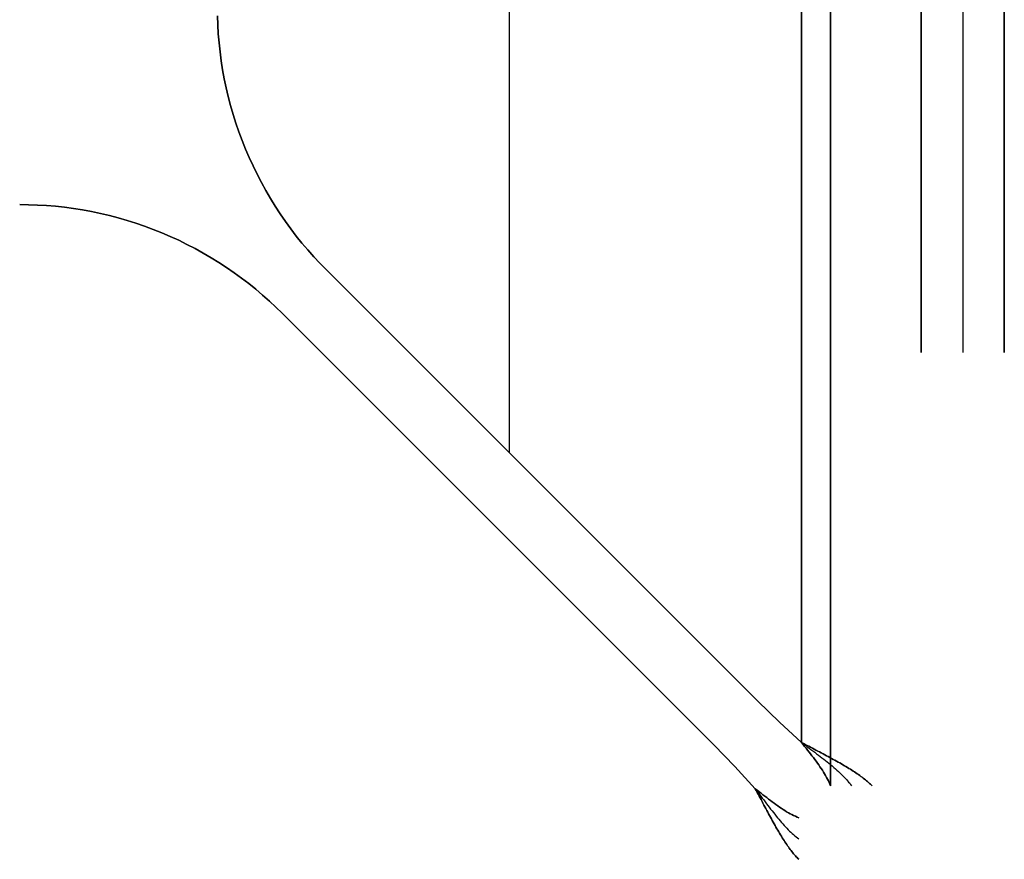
# Model space of a CAD drawing. Header units: millimetres. Extents: x -1030 to 192, y -442 to 180.
# Tile 159 of 256: x 54 to 86, y -332 to -305. Entities that reach past the tile are written whole.
import ezdxf

# ---------------------------------------------------------------- set-up
doc = ezdxf.new("R2010")
doc.units = ezdxf.units.MM
doc.header["$MEASUREMENT"] = 0
doc.layers.add('OVIDIO 120x60x72h', color=7, linetype='Continuous')

msp = doc.modelspace()

# ---------------------------------------------------------------- linework, layer by layer
at = {"layer": 'OVIDIO 120x60x72h'}
for points in [[(69.873, -318.574), (69.873, -131.005)], [(69.873, -318.574), (69.873, -131.005)], [(79.313, -327.933), (79.313, -131.005)], [(79.313, -327.933), (79.313, -131.005)], [(79.313, -131.005), (79.313, -327.933)], [(79.313, -131.005), (79.313, -327.933)], [(80.252, -329.338), (80.252, -131.005)], [(80.252, -131.005), (80.252, -329.338)], [(83.179, -302.332), (83.179, -315.332)], [(83.179, -315.332), (83.179, -302.332)], [(84.521, -302.332), (84.521, -315.332)], [(85.863, -302.332), (85.863, -315.332)], [(85.863, -315.332), (85.863, -302.332)], [(60.436, -304.452), (60.447, -304.74), (60.464, -305.03), (60.489, -305.32), (60.521, -305.611), (60.56, -305.902), (60.606, -306.192), (60.659, -306.482), (60.72, -306.772), (60.788, -307.06), (60.863, -307.348), (60.946, -307.634), (61.035, -307.918), (61.132, -308.199), (61.236, -308.479), (61.346, -308.756), (61.464, -309.03), (61.588, -309.301), (61.719, -309.569), (61.857, -309.833), (62.001, -310.094), (62.15, -310.35), (62.306, -310.602), (62.468, -310.85), (62.636, -311.093), (62.808, -311.331), (62.986, -311.564), (63.17, -311.792), (63.357, -312.015), (63.55, -312.232), (63.747, -312.443), (63.948, -312.649)], [(63.948, -312.649), (63.747, -312.443), (63.55, -312.232), (63.357, -312.015), (63.17, -311.792), (62.986, -311.564), (62.808, -311.331), (62.636, -311.093), (62.468, -310.85), (62.306, -310.602), (62.15, -310.35), (62.001, -310.094), (61.857, -309.833), (61.719, -309.569), (61.588, -309.301), (61.464, -309.03), (61.346, -308.756), (61.236, -308.479), (61.132, -308.199), (61.035, -307.918), (60.946, -307.634), (60.863, -307.348), (60.788, -307.06), (60.72, -306.772), (60.659, -306.482), (60.606, -306.192), (60.56, -305.902), (60.521, -305.611), (60.489, -305.32), (60.464, -305.03), (60.447, -304.74), (60.436, -304.452)], [(60.436, -304.452), (60.447, -304.74), (60.464, -305.03), (60.489, -305.32), (60.521, -305.611), (60.56, -305.902), (60.606, -306.192), (60.659, -306.482), (60.72, -306.772), (60.788, -307.06), (60.863, -307.348), (60.946, -307.634), (61.035, -307.918), (61.132, -308.199), (61.236, -308.479), (61.346, -308.756), (61.464, -309.03), (61.588, -309.301), (61.719, -309.569), (61.857, -309.833), (62.001, -310.094), (62.15, -310.35), (62.306, -310.602), (62.468, -310.85), (62.636, -311.093), (62.808, -311.331), (62.986, -311.564), (63.17, -311.792), (63.357, -312.015), (63.55, -312.232), (63.747, -312.443), (63.948, -312.649)], [(63.948, -312.649), (63.747, -312.443), (63.55, -312.232), (63.357, -312.015), (63.17, -311.792), (62.986, -311.564), (62.808, -311.331), (62.636, -311.093), (62.468, -310.85), (62.306, -310.602), (62.15, -310.35), (62.001, -310.094), (61.857, -309.833), (61.719, -309.569), (61.588, -309.301), (61.464, -309.03), (61.346, -308.756), (61.236, -308.479), (61.132, -308.199), (61.035, -307.918), (60.946, -307.634), (60.863, -307.348), (60.788, -307.06), (60.72, -306.772), (60.659, -306.482), (60.606, -306.192), (60.56, -305.902), (60.521, -305.611), (60.489, -305.32), (60.464, -305.03), (60.447, -304.74), (60.436, -304.452)], [(60.436, -304.452), (60.447, -304.74), (60.464, -305.03), (60.489, -305.32), (60.521, -305.611), (60.56, -305.902), (60.606, -306.192), (60.659, -306.482), (60.72, -306.772), (60.788, -307.06), (60.863, -307.348), (60.946, -307.634), (61.035, -307.918), (61.132, -308.199), (61.236, -308.479), (61.346, -308.756), (61.464, -309.03), (61.588, -309.301), (61.719, -309.569), (61.857, -309.833), (62.001, -310.094), (62.15, -310.35), (62.306, -310.602), (62.468, -310.85), (62.636, -311.093), (62.808, -311.331), (62.986, -311.564), (63.17, -311.792), (63.357, -312.015), (63.55, -312.232), (63.747, -312.443), (63.948, -312.649)], [(54.048, -310.549), (54.336, -310.552), (54.625, -310.563), (54.914, -310.58), (55.205, -310.605), (55.495, -310.636), (55.786, -310.675), (56.077, -310.721), (56.367, -310.775), (56.656, -310.836), (56.945, -310.903), (57.232, -310.979), (57.518, -311.061), (57.802, -311.151), (58.084, -311.248), (58.363, -311.351), (58.64, -311.462), (58.915, -311.58), (59.186, -311.704), (59.453, -311.835), (59.718, -311.972), (59.978, -312.116), (60.234, -312.266), (60.486, -312.422), (60.734, -312.584), (60.977, -312.751), (61.215, -312.924), (61.448, -313.102), (61.676, -313.285), (61.899, -313.473), (62.116, -313.666), (62.328, -313.862), (62.534, -314.063)], [(62.534, -314.063), (62.328, -313.862), (62.116, -313.666), (61.899, -313.473), (61.676, -313.285), (61.448, -313.102), (61.215, -312.924), (60.977, -312.751), (60.734, -312.584), (60.486, -312.422), (60.234, -312.266), (59.978, -312.116), (59.718, -311.972), (59.453, -311.835), (59.186, -311.704), (58.915, -311.58), (58.64, -311.462), (58.363, -311.351), (58.084, -311.248), (57.802, -311.151), (57.518, -311.061), (57.232, -310.979), (56.945, -310.903), (56.656, -310.836), (56.367, -310.775), (56.077, -310.721), (55.786, -310.675), (55.495, -310.636), (55.205, -310.605), (54.914, -310.58), (54.625, -310.563), (54.336, -310.552), (54.048, -310.549)], [(54.048, -310.549), (54.336, -310.552), (54.625, -310.563), (54.914, -310.58), (55.205, -310.605), (55.495, -310.636), (55.786, -310.675), (56.077, -310.721), (56.367, -310.775), (56.656, -310.836), (56.945, -310.903), (57.232, -310.979), (57.518, -311.061), (57.802, -311.151), (58.084, -311.248), (58.363, -311.351), (58.64, -311.462), (58.915, -311.58), (59.186, -311.704), (59.453, -311.835), (59.718, -311.972), (59.978, -312.116), (60.234, -312.266), (60.486, -312.422), (60.734, -312.584), (60.977, -312.751), (61.215, -312.924), (61.448, -313.102), (61.676, -313.285), (61.899, -313.473), (62.116, -313.666), (62.328, -313.862), (62.534, -314.063)], [(54.048, -310.549), (54.336, -310.552), (54.625, -310.563), (54.914, -310.58), (55.205, -310.605), (55.495, -310.636), (55.786, -310.675), (56.077, -310.721), (56.367, -310.775), (56.656, -310.836), (56.945, -310.903), (57.232, -310.979), (57.518, -311.061), (57.802, -311.151), (58.084, -311.248), (58.363, -311.351), (58.64, -311.462), (58.915, -311.58), (59.186, -311.704), (59.453, -311.835), (59.718, -311.972), (59.978, -312.116), (60.234, -312.266), (60.486, -312.422), (60.734, -312.584), (60.977, -312.751), (61.215, -312.924), (61.448, -313.102), (61.676, -313.285), (61.899, -313.473), (62.116, -313.666), (62.328, -313.862), (62.534, -314.063)], [(62.534, -314.063), (62.328, -313.862), (62.116, -313.666), (61.899, -313.473), (61.676, -313.285), (61.448, -313.102), (61.215, -312.924), (60.977, -312.751), (60.734, -312.584), (60.486, -312.422), (60.234, -312.266), (59.978, -312.116), (59.718, -311.972), (59.453, -311.835), (59.186, -311.704), (58.915, -311.58), (58.64, -311.462), (58.363, -311.351), (58.084, -311.248), (57.802, -311.151), (57.518, -311.061), (57.232, -310.979), (56.945, -310.903), (56.656, -310.836), (56.367, -310.775), (56.077, -310.721), (55.786, -310.675), (55.495, -310.636), (55.205, -310.605), (54.914, -310.58), (54.625, -310.563), (54.336, -310.552), (54.048, -310.549)], [(63.948, -312.649), (77.895, -326.596)], [(77.895, -326.596), (63.948, -312.649)], [(63.948, -312.649), (77.895, -326.596)], [(77.895, -326.596), (63.948, -312.649)], [(77.895, -326.596), (63.948, -312.649)], [(62.534, -314.063), (76.48, -328.01)], [(76.48, -328.01), (62.534, -314.063)], [(62.534, -314.063), (76.48, -328.01)], [(76.48, -328.01), (62.534, -314.063)], [(76.48, -328.01), (62.534, -314.063)], [(77.895, -326.596), (78.594, -327.275), (79.313, -327.933)], [(79.313, -327.933), (78.594, -327.275), (77.895, -326.596)], [(77.895, -326.596), (78.594, -327.275), (79.313, -327.933)], [(79.313, -327.933), (78.594, -327.275), (77.895, -326.596)], [(77.895, -326.596), (78.594, -327.275), (79.313, -327.933)], [(76.48, -328.01), (77.159, -328.71), (77.817, -329.429)], [(77.817, -329.429), (77.159, -328.71), (76.48, -328.01)], [(77.817, -329.429), (77.159, -328.71), (76.48, -328.01)], [(76.48, -328.01), (77.159, -328.71), (77.817, -329.429)], [(76.48, -328.01), (77.159, -328.71), (77.817, -329.429)]]:
    msp.add_lwpolyline(points, dxfattribs=at)
at = {"layer": 'OVIDIO 120x60x72h', "extrusion": (1, 0, 0)}
for points in [[(-131.005, 754.169), (-329.338, 754.169)], [(-329.338, 754.169), (-131.005, 754.169)], [(-319.623, 755.578), (-319.623, 754.078)], [(-321.037, 755.578), (-321.037, 754.078)], [(-326.596, 754.078), (-326.596, 755.578)], [(-326.596, 755.578), (-326.596, 754.078)], [(-327.198, 755.4), (-327.198, 753.901)], [(-327.933, 755.578), (-327.933, 754.078)], [(-327.933, 754.078), (-327.933, 755.578)], [(-328.01, 754.078), (-328.01, 755.578)], [(-328.01, 755.578), (-328.01, 754.078)], [(-328.632, 753.901), (-328.632, 755.4)], [(-329.429, 754.078), (-329.429, 755.578)], [(-329.429, 755.578), (-329.429, 754.078)], [(-329.401, 745.102), (-330.733, 745.768)], [(-330.368, 753.498), (-331.709, 754.169)], [(-331.709, 754.169), (-330.368, 753.498)]]:
    msp.add_lwpolyline(points, dxfattribs=at)
at = {"layer": 'OVIDIO 120x60x72h', "extrusion": (0, 1, 0)}
for points in [[(-83.179, 738.028), (-85.863, 739.37)], [(-87.719, 728.95), (-83.179, 738.028)], [(-90.402, 730.292), (-85.863, 739.37)], [(-63.948, 754.078), (-63.948, 755.578)], [(-63.948, 755.578), (-63.948, 754.078)], [(-62.534, 755.578), (-62.534, 754.078)], [(-62.534, 754.078), (-62.534, 755.578)], [(-83.179, 738.028), (-85.863, 739.37)], [(-85.863, 739.37), (-83.179, 738.028)], [(-68.459, 754.078), (419.111, 754.078)], [(-68.459, 755.578), (419.111, 755.578)], [(-84.62, 735.147), (-87.303, 736.488)], [(-79.313, 755.578), (-79.313, 754.078)], [(-82.444, 745.768), (-81.112, 745.102)], [(419.111, 754.078), (-77.817, 754.078)], [(-77.817, 754.078), (419.111, 754.078)], [(419.111, 755.578), (-77.817, 755.578)], [(-77.817, 755.578), (419.111, 755.578)], [(-80.252, 753.498), (-81.594, 754.169)], [(-81.594, 754.169), (-80.252, 753.498)], [(419.111, 753.498), (-79.222, 753.498)], [(-79.222, 753.498), (419.111, 753.498)], [(-79.222, 754.169), (419.111, 754.169)], [(419.111, 754.169), (-79.222, 754.169)]]:
    msp.add_lwpolyline(points, dxfattribs=at)
at = {"layer": 'OVIDIO 120x60x72h', "extrusion": (0.894427, 0, 0.447214)}
for points in [[(-315.332, 622.914), (-315.576, 622.911), (-315.822, 622.903), (-316.07, 622.889), (-316.32, 622.869), (-316.572, 622.844), (-316.824, 622.812), (-317.078, 622.774), (-317.333, 622.73), (-317.589, 622.68), (-317.845, 622.623), (-318.102, 622.559), (-318.358, 622.489), (-318.615, 622.412), (-318.871, 622.329), (-319.126, 622.239), (-319.381, 622.141), (-319.634, 622.038), (-319.886, 621.927), (-320.136, 621.809), (-320.384, 621.685), (-320.63, 621.554), (-320.873, 621.416), (-321.114, 621.272), (-321.351, 621.121), (-321.585, 620.963), (-321.816, 620.8), (-322.042, 620.63), (-322.265, 620.454), (-322.483, 620.272), (-322.697, 620.084), (-322.906, 619.891), (-323.11, 619.692), (-323.309, 619.488), (-323.502, 619.279), (-323.69, 619.065), (-323.872, 618.847), (-324.048, 618.624), (-324.218, 618.398), (-324.381, 618.167), (-324.539, 617.933), (-324.69, 617.696), (-324.834, 617.455), (-324.972, 617.212), (-325.103, 616.966), (-325.227, 616.718), (-325.345, 616.468), (-325.455, 616.216), (-325.559, 615.963), (-325.656, 615.708), (-325.747, 615.453), (-325.83, 615.197), (-325.907, 614.941), (-325.977, 614.684), (-326.041, 614.427), (-326.098, 614.171), (-326.148, 613.915), (-326.192, 613.66), (-326.23, 613.406), (-326.262, 613.154), (-326.287, 612.902), (-326.307, 612.652), (-326.321, 612.404), (-326.329, 612.158), (-326.332, 611.914)], [(-326.332, 611.914), (-326.329, 612.158), (-326.321, 612.404), (-326.307, 612.652), (-326.287, 612.902), (-326.262, 613.154), (-326.23, 613.406), (-326.192, 613.66), (-326.148, 613.915), (-326.098, 614.171), (-326.041, 614.427), (-325.977, 614.684), (-325.907, 614.941), (-325.83, 615.197), (-325.747, 615.453), (-325.656, 615.708), (-325.559, 615.963), (-325.455, 616.216), (-325.345, 616.468), (-325.227, 616.718), (-325.103, 616.966), (-324.972, 617.212), (-324.834, 617.455), (-324.69, 617.696), (-324.539, 617.933), (-324.381, 618.167), (-324.218, 618.398), (-324.048, 618.624), (-323.872, 618.847), (-323.69, 619.065), (-323.502, 619.279), (-323.309, 619.488), (-323.11, 619.692), (-322.906, 619.891), (-322.697, 620.084), (-322.483, 620.272), (-322.265, 620.454), (-322.042, 620.63), (-321.816, 620.8), (-321.585, 620.963), (-321.351, 621.121), (-321.114, 621.272), (-320.873, 621.416), (-320.63, 621.554), (-320.384, 621.685), (-320.136, 621.809), (-319.886, 621.927), (-319.634, 622.038), (-319.381, 622.141), (-319.126, 622.239), (-318.871, 622.329), (-318.615, 622.412), (-318.358, 622.489), (-318.102, 622.559), (-317.845, 622.623), (-317.589, 622.68), (-317.333, 622.73), (-317.078, 622.774), (-316.824, 622.812), (-316.572, 622.844), (-316.32, 622.869), (-316.07, 622.889), (-315.822, 622.903), (-315.576, 622.911), (-315.332, 622.914)], [(-326.332, 611.914), (-326.329, 612.178), (-326.319, 612.444), (-326.303, 612.71), (-326.28, 612.977), (-326.251, 613.244), (-326.215, 613.511), (-326.173, 613.778), (-326.123, 614.044), (-326.068, 614.31), (-326.005, 614.575), (-325.936, 614.838), (-325.86, 615.1), (-325.778, 615.361), (-325.689, 615.619), (-325.593, 615.876), (-325.492, 616.13), (-325.384, 616.381), (-325.27, 616.629), (-325.15, 616.874), (-325.024, 617.116), (-324.892, 617.355), (-324.754, 617.589), (-324.612, 617.82), (-324.463, 618.047), (-324.31, 618.269), (-324.152, 618.487), (-323.989, 618.7), (-323.821, 618.908), (-323.65, 619.112), (-323.474, 619.31), (-323.294, 619.504), (-323.11, 619.692), (-322.922, 619.876), (-322.728, 620.056), (-322.53, 620.232), (-322.326, 620.403), (-322.118, 620.571), (-321.905, 620.734), (-321.687, 620.892), (-321.465, 621.045), (-321.238, 621.194), (-321.007, 621.336), (-320.773, 621.474), (-320.534, 621.606), (-320.292, 621.732), (-320.047, 621.852), (-319.799, 621.966), (-319.548, 622.074), (-319.294, 622.175), (-319.037, 622.271), (-318.779, 622.36), (-318.518, 622.442), (-318.256, 622.518), (-317.993, 622.587), (-317.728, 622.65), (-317.462, 622.705), (-317.196, 622.755), (-316.929, 622.797), (-316.662, 622.833), (-316.395, 622.862), (-316.128, 622.885), (-315.862, 622.901), (-315.596, 622.911), (-315.332, 622.914)], [(-333.39, 631.3), (-332.975, 632.194), (-332.532, 633.076), (-332.062, 633.946), (-331.566, 634.801), (-331.045, 635.641), (-330.5, 636.465), (-329.93, 637.271), (-329.338, 638.059)], [(-329.338, 638.059), (-329.93, 637.271), (-330.5, 636.465), (-331.045, 635.641), (-331.566, 634.801), (-332.062, 633.946), (-332.532, 633.076), (-332.975, 632.194), (-333.39, 631.3)], [(-329.338, 638.059), (-329.93, 637.271), (-330.5, 636.465), (-331.045, 635.641), (-331.566, 634.801), (-332.062, 633.946), (-332.532, 633.076), (-332.975, 632.194), (-333.39, 631.3)], [(-329.338, 638.059), (-329.93, 637.271), (-330.5, 636.465), (-331.045, 635.641), (-331.566, 634.801), (-332.062, 633.946), (-332.532, 633.076), (-332.975, 632.194), (-333.39, 631.3)], [(-333.39, 631.3), (-332.975, 632.194), (-332.532, 633.076), (-332.062, 633.946), (-331.566, 634.801), (-331.045, 635.641), (-330.5, 636.465), (-329.93, 637.271), (-329.338, 638.059)]]:
    msp.add_lwpolyline(points, dxfattribs=at)
at = {"layer": 'OVIDIO 120x60x72h', "extrusion": (0, 0.894427, -0.447214)}
for points in [[(-79.222, 526.204), (-79.815, 525.416), (-80.384, 524.61), (-80.93, 523.786), (-81.451, 522.946), (-81.946, 522.091), (-82.416, 521.221), (-82.859, 520.339), (-83.275, 519.445)], [(-83.275, 519.445), (-82.859, 520.339), (-82.416, 521.221), (-81.946, 522.091), (-81.451, 522.946), (-80.93, 523.786), (-80.384, 524.61), (-79.815, 525.416), (-79.222, 526.204)], [(-79.222, 526.204), (-79.815, 525.416), (-80.384, 524.61), (-80.93, 523.786), (-81.451, 522.946), (-81.946, 522.091), (-82.416, 521.221), (-82.859, 520.339), (-83.275, 519.445)], [(-79.222, 526.204), (-79.815, 525.416), (-80.384, 524.61), (-80.93, 523.786), (-81.451, 522.946), (-81.946, 522.091), (-82.416, 521.221), (-82.859, 520.339), (-83.275, 519.445)]]:
    msp.add_lwpolyline(points, dxfattribs=at)
at = {"layer": 'OVIDIO 120x60x72h'}
for points in [[(80.252, -329.338, 753.498), (80.23, -329.283, 753.541), (80.205, -329.228, 753.582), (80.179, -329.173, 753.622), (80.151, -329.117, 753.662), (80.121, -329.061, 753.699), (80.089, -329.004, 753.736), (80.056, -328.948, 753.771), (80.021, -328.891, 753.804), (79.984, -328.833, 753.836), (79.946, -328.776, 753.866), (79.907, -328.718, 753.894), (79.866, -328.66, 753.921), (79.825, -328.601, 753.945), (79.782, -328.542, 753.968), (79.738, -328.483, 753.989), (79.693, -328.423, 754.007), (79.647, -328.363, 754.024), (79.601, -328.303, 754.038), (79.554, -328.242, 754.05), (79.506, -328.181, 754.06), (79.458, -328.12, 754.068), (79.41, -328.058, 754.074), (79.362, -327.996, 754.077), (79.313, -327.933, 754.078)], [(79.313, -327.933, 755.578), (79.371, -327.964, 755.578), (79.43, -327.995, 755.576), (79.488, -328.026, 755.572), (79.546, -328.057, 755.568), (79.604, -328.087, 755.562), (79.662, -328.118, 755.554), (79.72, -328.148, 755.545), (79.778, -328.179, 755.535), (79.835, -328.209, 755.524), (79.892, -328.239, 755.512), (79.949, -328.27, 755.498), (80.006, -328.3, 755.482), (80.062, -328.33, 755.466), (80.118, -328.36, 755.448), (80.173, -328.39, 755.429), (80.228, -328.419, 755.408), (80.282, -328.449, 755.387), (80.336, -328.479, 755.364), (80.39, -328.508, 755.34), (80.443, -328.538, 755.314), (80.495, -328.567, 755.288), (80.547, -328.596, 755.26), (80.598, -328.626, 755.231), (80.648, -328.655, 755.201), (80.698, -328.684, 755.169), (80.747, -328.713, 755.137), (80.795, -328.742, 755.103), (80.843, -328.771, 755.068), (80.89, -328.8, 755.033), (80.935, -328.828, 754.996), (80.98, -328.857, 754.958), (81.025, -328.886, 754.919), (81.068, -328.915, 754.878), (81.11, -328.943, 754.837), (81.151, -328.972, 754.795), (81.192, -329, 754.752), (81.231, -329.029, 754.708), (81.27, -329.057, 754.663), (81.307, -329.086, 754.618), (81.343, -329.114, 754.571), (81.379, -329.142, 754.523), (81.413, -329.17, 754.475), (81.446, -329.198, 754.426), (81.478, -329.226, 754.376), (81.509, -329.254, 754.325), (81.538, -329.282, 754.274), (81.567, -329.31, 754.222), (81.594, -329.338, 754.169)], [(79.313, -327.933, 754.078), (79.362, -327.996, 754.077), (79.41, -328.058, 754.074), (79.458, -328.12, 754.068), (79.506, -328.181, 754.06), (79.554, -328.242, 754.05), (79.601, -328.303, 754.038), (79.647, -328.363, 754.024), (79.693, -328.423, 754.007), (79.738, -328.483, 753.989), (79.782, -328.542, 753.968), (79.825, -328.601, 753.945), (79.866, -328.66, 753.921), (79.907, -328.718, 753.894), (79.946, -328.776, 753.866), (79.984, -328.833, 753.836), (80.021, -328.891, 753.804), (80.056, -328.948, 753.771), (80.089, -329.004, 753.736), (80.121, -329.061, 753.699), (80.151, -329.117, 753.662), (80.179, -329.173, 753.622), (80.205, -329.228, 753.582), (80.23, -329.283, 753.541), (80.252, -329.338, 753.498)], [(81.594, -329.338, 754.169), (81.567, -329.31, 754.222), (81.538, -329.282, 754.274), (81.509, -329.254, 754.325), (81.478, -329.226, 754.376), (81.446, -329.198, 754.426), (81.413, -329.17, 754.475), (81.379, -329.142, 754.523), (81.343, -329.114, 754.571), (81.307, -329.086, 754.618), (81.27, -329.057, 754.663), (81.231, -329.029, 754.708), (81.192, -329, 754.752), (81.151, -328.972, 754.795), (81.11, -328.943, 754.837), (81.068, -328.915, 754.878), (81.025, -328.886, 754.919), (80.98, -328.857, 754.958), (80.935, -328.828, 754.996), (80.89, -328.8, 755.033), (80.843, -328.771, 755.068), (80.795, -328.742, 755.103), (80.747, -328.713, 755.137), (80.698, -328.684, 755.169), (80.648, -328.655, 755.201), (80.598, -328.626, 755.231), (80.547, -328.596, 755.26), (80.495, -328.567, 755.288), (80.443, -328.538, 755.314), (80.39, -328.508, 755.34), (80.336, -328.479, 755.364), (80.282, -328.449, 755.387), (80.228, -328.419, 755.408), (80.173, -328.39, 755.429), (80.118, -328.36, 755.448), (80.062, -328.33, 755.466), (80.006, -328.3, 755.482), (79.949, -328.27, 755.498), (79.892, -328.239, 755.512), (79.835, -328.209, 755.524), (79.778, -328.179, 755.535), (79.72, -328.148, 755.545), (79.662, -328.118, 755.554), (79.604, -328.087, 755.562), (79.546, -328.057, 755.568), (79.488, -328.026, 755.572), (79.43, -327.995, 755.576), (79.371, -327.964, 755.578), (79.313, -327.933, 755.578)], [(79.313, -327.933, 754.833), (79.374, -327.979, 754.832), (79.434, -328.024, 754.828), (79.495, -328.07, 754.823), (79.556, -328.115, 754.815), (79.616, -328.16, 754.805), (79.676, -328.205, 754.793), (79.736, -328.25, 754.779), (79.795, -328.295, 754.763), (79.854, -328.339, 754.745), (79.913, -328.384, 754.725), (79.97, -328.429, 754.703), (80.027, -328.473, 754.678), (80.084, -328.517, 754.652), (80.139, -328.561, 754.625), (80.194, -328.605, 754.595), (80.248, -328.649, 754.563), (80.301, -328.693, 754.53), (80.353, -328.737, 754.495), (80.403, -328.781, 754.458), (80.452, -328.824, 754.42), (80.501, -328.868, 754.38), (80.547, -328.911, 754.338), (80.593, -328.954, 754.294), (80.637, -328.997, 754.249), (80.679, -329.04, 754.203), (80.72, -329.083, 754.155), (80.759, -329.126, 754.105), (80.796, -329.168, 754.054), (80.832, -329.211, 754.001), (80.866, -329.253, 753.947), (80.897, -329.295, 753.892), (80.927, -329.338, 753.835)], [(77.817, -329.429, 754.078), (77.88, -329.477, 754.077), (77.941, -329.525, 754.074), (78.003, -329.573, 754.068), (78.064, -329.621, 754.061), (78.125, -329.668, 754.051), (78.185, -329.715, 754.039), (78.245, -329.761, 754.024), (78.305, -329.806, 754.008), (78.365, -329.851, 753.989), (78.424, -329.895, 753.969), (78.482, -329.938, 753.946), (78.541, -329.98, 753.922), (78.599, -330.021, 753.895), (78.657, -330.06, 753.867), (78.715, -330.098, 753.837), (78.772, -330.135, 753.805), (78.829, -330.17, 753.772), (78.886, -330.203, 753.737), (78.943, -330.235, 753.701), (78.999, -330.265, 753.663), (79.056, -330.294, 753.623), (79.111, -330.32, 753.583), (79.167, -330.345, 753.541), (79.222, -330.368, 753.498)], [(79.222, -330.368, 753.498), (79.167, -330.345, 753.541), (79.111, -330.32, 753.583), (79.056, -330.294, 753.623), (78.999, -330.265, 753.663), (78.943, -330.235, 753.701), (78.886, -330.203, 753.737), (78.829, -330.17, 753.772), (78.772, -330.135, 753.805), (78.715, -330.098, 753.837), (78.657, -330.06, 753.867), (78.599, -330.021, 753.895), (78.541, -329.98, 753.922), (78.482, -329.938, 753.946), (78.424, -329.895, 753.969), (78.365, -329.851, 753.989), (78.305, -329.806, 754.008), (78.245, -329.761, 754.024), (78.185, -329.715, 754.039), (78.125, -329.668, 754.051), (78.064, -329.621, 754.061), (78.003, -329.573, 754.068), (77.941, -329.525, 754.074), (77.88, -329.477, 754.077), (77.817, -329.429, 754.078)], [(77.817, -329.429, 755.578), (77.849, -329.488, 755.578), (77.88, -329.546, 755.576), (77.911, -329.605, 755.572), (77.942, -329.664, 755.567), (77.973, -329.723, 755.561), (78.004, -329.781, 755.554), (78.035, -329.839, 755.545), (78.065, -329.897, 755.535), (78.096, -329.955, 755.523), (78.126, -330.013, 755.51), (78.157, -330.07, 755.496), (78.187, -330.127, 755.481), (78.217, -330.183, 755.464), (78.247, -330.239, 755.446), (78.277, -330.295, 755.427), (78.307, -330.35, 755.406), (78.337, -330.404, 755.384), (78.366, -330.458, 755.361), (78.396, -330.512, 755.337), (78.426, -330.565, 755.311), (78.455, -330.617, 755.284), (78.484, -330.669, 755.256), (78.514, -330.72, 755.227), (78.543, -330.77, 755.197), (78.572, -330.82, 755.165), (78.601, -330.869, 755.133), (78.63, -330.917, 755.099), (78.659, -330.964, 755.064), (78.687, -331.011, 755.028), (78.716, -331.056, 754.991), (78.745, -331.101, 754.953), (78.774, -331.145, 754.914), (78.802, -331.188, 754.874), (78.831, -331.23, 754.833), (78.859, -331.271, 754.791), (78.887, -331.311, 754.748), (78.916, -331.35, 754.704), (78.944, -331.388, 754.66), (78.972, -331.426, 754.614), (79, -331.462, 754.568), (79.028, -331.496, 754.52), (79.056, -331.53, 754.472), (79.084, -331.563, 754.423), (79.112, -331.595, 754.374), (79.139, -331.625, 754.324), (79.167, -331.654, 754.273), (79.195, -331.683, 754.221), (79.222, -331.709, 754.169)], [(77.817, -329.429, 754.833), (77.863, -329.489, 754.832), (77.908, -329.55, 754.828), (77.954, -329.611, 754.823), (77.999, -329.671, 754.815), (78.044, -329.732, 754.805), (78.089, -329.792, 754.793), (78.134, -329.852, 754.779), (78.179, -329.911, 754.763), (78.224, -329.97, 754.745), (78.268, -330.028, 754.725), (78.313, -330.086, 754.703), (78.357, -330.143, 754.679), (78.402, -330.2, 754.653), (78.446, -330.255, 754.625), (78.49, -330.31, 754.595), (78.534, -330.364, 754.563), (78.578, -330.416, 754.53), (78.621, -330.468, 754.495), (78.665, -330.519, 754.458), (78.708, -330.568, 754.42), (78.752, -330.616, 754.38), (78.795, -330.663, 754.338), (78.838, -330.708, 754.294), (78.881, -330.752, 754.249), (78.924, -330.795, 754.203), (78.967, -330.836, 754.155), (79.01, -330.875, 754.105), (79.053, -330.912, 754.054), (79.095, -330.948, 754.001), (79.137, -330.981, 753.947), (79.18, -331.013, 753.892), (79.222, -331.043, 753.835)], [(79.222, -331.709, 754.169), (79.195, -331.683, 754.221), (79.167, -331.654, 754.273), (79.139, -331.625, 754.324), (79.112, -331.595, 754.374), (79.084, -331.563, 754.423), (79.056, -331.53, 754.472), (79.028, -331.496, 754.52), (79, -331.462, 754.568), (78.972, -331.426, 754.614), (78.944, -331.388, 754.66), (78.916, -331.35, 754.704), (78.887, -331.311, 754.748), (78.859, -331.271, 754.791), (78.831, -331.23, 754.833), (78.802, -331.188, 754.874), (78.774, -331.145, 754.914), (78.745, -331.101, 754.953), (78.716, -331.056, 754.991), (78.687, -331.011, 755.028), (78.659, -330.964, 755.064), (78.63, -330.917, 755.099), (78.601, -330.869, 755.133), (78.572, -330.82, 755.165), (78.543, -330.77, 755.197), (78.514, -330.72, 755.227), (78.484, -330.669, 755.256), (78.455, -330.617, 755.284), (78.426, -330.565, 755.311), (78.396, -330.512, 755.337), (78.366, -330.458, 755.361), (78.337, -330.404, 755.384), (78.307, -330.35, 755.406), (78.277, -330.295, 755.427), (78.247, -330.239, 755.446), (78.217, -330.183, 755.464), (78.187, -330.127, 755.481), (78.157, -330.07, 755.496), (78.126, -330.013, 755.51), (78.096, -329.955, 755.523), (78.065, -329.897, 755.535), (78.035, -329.839, 755.545), (78.004, -329.781, 755.554), (77.973, -329.723, 755.561), (77.942, -329.664, 755.567), (77.911, -329.605, 755.572), (77.88, -329.546, 755.576), (77.849, -329.488, 755.578), (77.817, -329.429, 755.578)]]:
    msp.add_polyline3d(points, dxfattribs=at)

doc.saveas('drawing.dxf')
